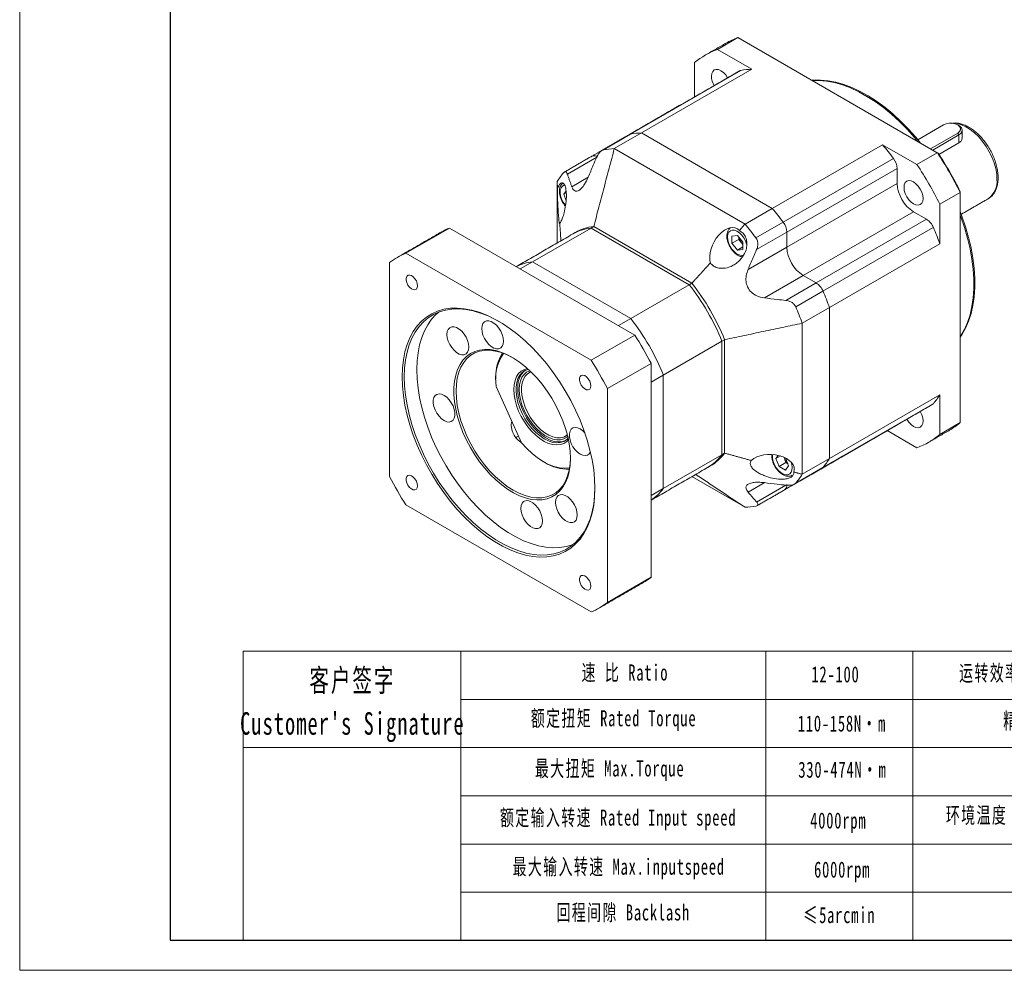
# Model space of a CAD drawing. Header units: millimetres. Extents: x -75 to 581, y -76 to 388.
# Tile 1 of 4: x -75 to 180, y -76 to 170. Entities that reach past the tile are written whole.
import ezdxf

# ---------------------------------------------------------------- set-up
doc = ezdxf.new("R2010")
doc.units = ezdxf.units.MM
doc.header["$LTSCALE"] = 1.5
doc.layers.get('0').update_dxf_attribs({"lineweight": 18})
for name, color, linetype, lineweight in [('7标注层', 4, 'Continuous', 18), ('SLD-0', 7, 'Continuous', 18), ('图框_外框线', 7, 'Continuous', 18)]:
    doc.layers.add(name, color=color, linetype=linetype, lineweight=lineweight)
doc.styles.add('标准', font='txt', dxfattribs={"width": 0.667})

msp = doc.modelspace()

# ---------------------------------------------------------------- linework, layer by layer
at = {"color": 7, "linetype": 'Continuous', "lineweight": 15}
for p, q in [((111.11, 165.63), (105.81, 162.57)), ((162.86, 135.75), (111.11, 165.63)), ((114.71, 157.42), (105.81, 162.57)), ((99.86, 159.13), (99.86, 150.25)), ((111.88, 157.12), (83.24, 140.59)), ((114.71, 157.42), (86.07, 140.89)), ((83.24, 140.59), (76.17, 136.5)), ((79, 136.81), (86.07, 140.89)), ((120.01, 121.3), (86.07, 140.89)), ((120.01, 121.3), (86.07, 140.89)), ((164.49, 142.97), (157.82, 139.12)), ((161.1, 136.77), (168.17, 140.85)), ((168.45, 140.36), (168.17, 140.85)), ((169.33, 141.58), (169.33, 139.49)), ((168.45, 140.36), (161.67, 136.44)), ((168.45, 138.3), (163.28, 135.32)), ((168.45, 138.3), (168.45, 140.36)), ((112.94, 117.22), (79, 136.81)), ((120.01, 121.3), (148.65, 137.83)), ((157.56, 132.69), (148.65, 137.83)), ((157.56, 132.69), (162.86, 135.75)), ((74.44, 134.56), (66.84, 130.17)), ((122.84, 117.73), (151.48, 134.26)), ((152.44, 131.66), (123.8, 115.13)), ((152.44, 131.66), (152.44, 127.77)), ((64.15, 128.24), (64.15, 112.31)), ((72.2, 129.38), (67.96, 126.93)), ((65.86, 124.96), (66.48, 125.84)), ((66.51, 125.33), (65.86, 124.96)), ((152.44, 127.77), (123.8, 111.24)), ((168.8, 125.46), (163.5, 122.39)), ((168.8, 125.72), (168.8, 125.46)), ((168.8, 65.7), (168.8, 125.46)), ((66.51, 123.3), (65.86, 124.96)), ((176, 123.77), (176.07, 123.81)), ((66.21, 122.2), (66.35, 122.03)), ((120.01, 121.3), (112.94, 117.22)), ((156.68, 120.42), (128.04, 103.89)), ((156.68, 120.42), (160.05, 118.48)), ((163.5, 112.11), (163.5, 122.39)), ((115.77, 113.64), (122.84, 117.73)), ((131.41, 101.95), (160.05, 118.48)), ((24.9, 109.67), (36.22, 116.2)), ((36.22, 116.2), (84.31, 88.44)), ((57.77, 107.43), (72.97, 116.21)), ((72.97, 116.21), (73.68, 116.61)), ((72.97, 116.21), (98.47, 101.49)), ((72.97, 116.21), (98.47, 101.49)), ((73.68, 116.61), (99.17, 101.9)), ((123.8, 115.13), (115.96, 110.6)), ((123.8, 115.13), (123.8, 111.24)), ((123.8, 115.13), (123.8, 111.24)), ((161.82, 116.35), (133.18, 99.82)), ((109.55, 114.13), (110.96, 114.26)), ((109.55, 112.25), (109.55, 114.13)), ((111.32, 113.27), (109.55, 112.25)), ((110.96, 114.26), (112.38, 112.5)), ((111.32, 113.27), (111.32, 113.82)), ((112.02, 112.39), (111.32, 113.27)), ((112.38, 112.5), (112.38, 110.62)), ((110.96, 110.49), (109.55, 112.25)), ((112.38, 111.31), (110.96, 110.49)), ((112.38, 110.62), (110.96, 110.49)), ((112.38, 111.95), (112.02, 112.39)), ((123.8, 111.24), (113.72, 105.42)), ((163.5, 112.11), (134.86, 95.58)), ((24.9, 109.67), (72.99, 81.9)), ((54.59, 105.59), (57.77, 107.43)), ((57.77, 107.43), (83.26, 92.71)), ((57.77, 107.43), (83.26, 92.71)), ((20.66, 51.69), (20.66, 107.22)), ((128.04, 103.89), (117.96, 98.07)), ((128.04, 103.89), (131.41, 101.95)), ((128.04, 103.89), (131.41, 101.95)), ((98.47, 101.49), (83.26, 92.71)), ((99.17, 101.9), (98.47, 101.49)), ((123.57, 97.42), (131.41, 101.95)), ((133.18, 99.82), (126.11, 95.73)), ((127.79, 91.5), (134.86, 95.58)), ((134.86, 56.39), (134.86, 95.58)), ((134.86, 56.39), (134.86, 95.58)), ((83.26, 92.71), (80.08, 90.87)), ((127.79, 91.5), (127.79, 52.3)), ((84.31, 88.44), (72.99, 81.9)), ((106.93, 86.82), (107.64, 87.23)), ((107.64, 87.23), (107.64, 57.79)), ((91.73, 78.05), (106.93, 86.82)), ((106.93, 86.82), (106.93, 57.38)), ((106.93, 86.82), (106.93, 57.38)), ((77.23, 74.56), (88.55, 81.09)), ((88.55, 81.09), (88.55, 25.56)), ((48.24, 77.41), (48.24, 77)), ((88.55, 76.21), (91.73, 78.05)), ((91.73, 78.05), (91.73, 48.61)), ((91.73, 78.05), (91.73, 48.61)), ((54.93, 60.45), (48.34, 75.12)), ((77.23, 74.56), (77.23, 19.03)), ((134.86, 56.39), (163.5, 72.92)), ((163.5, 62.64), (163.5, 72.92)), ((133.18, 54.09), (161.82, 70.62)), ((151.86, 64.8), (151.82, 64.77)), ((163.5, 62.64), (168.8, 65.7)), ((149.86, 63.64), (157.56, 59.2)), ((106.93, 57.38), (91.73, 48.61)), ((107.64, 57.79), (106.93, 57.38)), ((120.98, 56.4), (121.55, 57.21)), ((122.12, 57.06), (120.98, 56.4)), ((121.79, 54.3), (120.98, 56.4)), ((123.15, 56.37), (123.01, 56.75)), ((123.56, 55.32), (123.15, 56.37)), ((123.46, 56.53), (124.24, 54.52)), ((134.86, 56.39), (127.79, 52.3)), ((123.56, 55.32), (121.79, 54.3)), ((123.43, 53.35), (121.79, 54.3)), ((124.24, 54.52), (123.43, 53.35)), ((124.04, 55.04), (123.56, 55.32)), ((126.11, 50), (133.18, 54.09)), ((112.94, 43.73), (99.15, 51.69)), ((91.73, 48.61), (88.55, 46.77)), ((117.87, 50.08), (113.72, 47.68)), ((115.96, 45.08), (123.57, 49.48)), ((72.99, 16.58), (24.9, 44.34)), ((88.55, 25.56), (77.23, 19.03))]:
    msp.add_line(p, q, dxfattribs=at)
for p, q in [((39.2, 6.39), (39.2, -68.62)), ((118.38, 6.39), (118.38, -68.62))]:
    msp.add_line(p, q)
for points in [[(104.21, 155.61), (104.29, 156.3), (104.54, 156.85), (104.93, 157.22), (105.44, 157.37), (106.04, 157.32), (106.68, 157.04), (107.32, 156.58), (107.92, 155.95), (108.43, 155.2)], [(111.54, 157), (111.67, 157.06), (111.88, 157.12)], [(130.29, 154.56), (130.62, 154.58), (132.52, 154.61), (134.49, 154.43), (136.51, 154.04), (138.58, 153.44), (140.68, 152.65), (142.81, 151.65), (144.94, 150.47), (147.07, 149.1), (149.19, 147.55), (151.27, 145.84), (153.32, 143.97), (155.32, 141.95), (157.25, 139.79), (158.53, 138.25)], [(157.75, 138.7), (156.94, 139.66), (155, 141.82), (153, 143.85), (150.94, 145.73), (148.85, 147.45), (146.73, 149), (144.59, 150.37), (142.45, 151.56), (140.32, 152.56), (138.21, 153.36), (136.13, 153.95), (134.1, 154.35), (132.13, 154.53), (130.36, 154.51)], [(168.17, 140.85), (168.65, 141.23), (168.9, 141.67), (168.9, 142.14), (168.65, 142.59), (168.17, 142.97), (167.51, 143.25), (166.74, 143.39), (165.92, 143.39), (165.15, 143.25), (164.49, 142.97)], [(178.35, 128.84), (178.27, 130.2), (178.02, 131.62), (177.61, 133.08), (177.06, 134.55), (176.36, 135.98), (175.55, 137.37), (174.62, 138.66), (173.61, 139.85), (172.54, 140.89), (171.42, 141.77), (170.29, 142.47), (169.16, 142.98), (168.06, 143.29), (167.01, 143.38), (166.9, 143.37)], [(82.91, 140.47), (83.03, 140.53), (83.24, 140.59)], [(83.24, 140.59), (83.03, 140.53), (82.91, 140.47)], [(168.45, 142.81), (168.73, 142.62), (169.14, 142.19), (169.32, 141.71), (169.26, 141.21), (168.96, 140.75), (168.45, 140.36)], [(154.21, 126.75), (154.29, 127.44), (154.54, 127.99), (154.93, 128.35), (155.44, 128.51), (156.04, 128.45), (156.68, 128.18), (157.32, 127.71), (157.92, 127.08), (158.43, 126.33), (158.82, 125.51), (159.07, 124.68), (159.16, 123.89), (159.07, 123.2), (158.82, 122.65), (158.43, 122.29), (157.92, 122.13), (157.32, 122.19), (156.68, 122.46), (156.04, 122.93), (155.44, 123.56), (154.93, 124.31), (154.54, 125.13), (154.29, 125.96), (154.21, 126.75)], [(66.13, 127.31), (66.03, 127.29), (65.56, 127.07), (65.2, 126.66), (64.99, 126.08), (64.93, 125.37), (65.04, 124.58), (65.3, 123.75), (65.7, 122.94), (66.21, 122.2)], [(168.8, 120.46), (169.25, 119.27), (170.19, 116.51), (170.98, 113.77), (171.61, 111.05), (172.09, 108.37), (172.42, 105.75), (172.58, 103.2), (172.58, 100.74), (172.42, 98.37), (172.09, 96.12), (171.61, 94), (170.98, 92.02), (170.19, 90.18), (169.25, 88.51), (168.8, 87.84)], [(168.8, 87.93), (168.98, 88.21), (169.92, 89.88), (170.71, 91.72), (171.35, 93.72), (171.83, 95.85), (172.16, 98.1), (172.32, 100.47), (172.32, 102.95), (172.16, 105.5), (171.83, 108.13), (171.35, 110.82), (170.71, 113.55), (169.92, 116.3), (168.98, 119.07), (168.8, 119.55)], [(108.74, 115.14), (108.49, 114.6), (108.4, 113.92), (108.47, 113.14), (108.69, 112.32), (109.06, 111.49), (109.54, 110.73), (110.12, 110.07), (110.75, 109.55), (111.39, 109.21), (112, 109.07), (112.52, 109.12)], [(113.42, 111.8), (113.36, 112.02), (113.07, 112.85), (112.64, 113.65), (112.1, 114.37), (111.5, 114.96), (110.85, 115.39), (110.22, 115.64), (109.63, 115.67), (109.13, 115.5), (108.74, 115.14)], [(109.19, 116.25), (109.22, 116.27), (109.28, 116.31)], [(112.02, 112.39), (111.87, 112.6), (111.73, 112.82), (111.61, 113.05), (111.51, 113.29), (111.42, 113.53), (111.36, 113.76), (111.36, 113.76)], [(27.93, 101.24), (27.85, 101.84), (27.62, 102.47), (27.26, 103.06), (26.81, 103.55), (26.33, 103.87), (25.85, 104.01), (25.44, 103.94), (25.14, 103.66), (24.98, 103.22), (24.98, 102.66), (25.14, 102.03), (25.44, 101.41), (25.85, 100.87), (26.33, 100.46), (26.81, 100.22), (27.26, 100.19), (27.62, 100.37), (27.85, 100.73), (27.93, 101.24)], [(23.92, 77.57), (24, 79.85), (24.24, 82.02), (24.64, 84.07), (25.21, 85.98), (25.92, 87.75), (26.78, 89.35), (27.79, 90.79), (28.94, 92.04), (30.21, 93.11), (31.61, 93.98), (33.12, 94.65), (34.73, 95.12), (36.43, 95.38), (38.22, 95.43), (40.07, 95.27), (41.98, 94.91), (43.94, 94.34), (45.93, 93.56), (47.94, 92.59), (49.96, 91.42), (51.97, 90.08), (53.96, 88.55), (55.91, 86.87), (57.83, 85.03), (59.68, 83.04), (61.46, 80.93), (63.17, 78.7), (64.78, 76.37), (66.29, 73.96), (67.69, 71.48), (68.96, 68.94), (70.11, 66.36), (71.11, 63.76), (71.98, 61.16), (72.69, 58.57), (73.25, 56.01), (73.66, 53.5), (73.9, 51.05), (73.98, 48.67), (73.9, 46.39), (73.66, 44.22), (73.25, 42.18), (72.69, 40.26), (71.98, 38.5), (71.11, 36.9), (70.11, 35.46), (68.96, 34.21), (67.69, 33.14), (66.29, 32.27), (64.78, 31.59), (63.17, 31.13), (61.46, 30.87), (59.68, 30.81), (57.83, 30.97), (55.91, 31.34), (53.96, 31.91), (51.97, 32.69), (49.96, 33.66), (47.94, 34.82), (45.93, 36.17), (43.94, 37.69), (41.98, 39.38), (40.07, 41.22), (38.22, 43.2), (36.43, 45.32), (34.73, 47.54), (33.12, 49.87), (31.61, 52.29), (30.21, 54.77), (28.94, 57.31), (27.79, 59.89), (26.78, 62.49), (25.92, 65.09), (25.21, 67.68), (24.64, 70.24), (24.24, 72.75), (24, 75.2), (23.92, 77.57)], [(49.09, 91.94), (48.24, 92.42), (46.25, 93.38), (44.28, 94.15), (42.35, 94.71), (40.46, 95.07), (38.62, 95.23), (36.86, 95.18), (35.17, 94.92), (33.58, 94.46), (32.09, 93.8), (30.71, 92.93), (29.45, 91.88), (28.31, 90.64), (27.32, 89.22), (26.46, 87.63), (25.76, 85.89), (25.2, 84), (24.8, 81.97), (24.56, 79.83), (24.48, 77.57)], [(33.44, 94.41), (32.7, 93.75), (31.57, 92.51), (30.57, 91.1), (29.72, 89.51), (29.01, 87.77), (28.45, 85.88), (28.06, 83.85), (27.82, 81.71), (27.74, 79.45), (27.82, 77.11), (28.06, 74.68), (28.45, 72.2), (29.01, 69.67), (29.72, 67.11), (30.57, 64.53), (31.57, 61.97), (32.7, 59.42), (33.96, 56.91), (35.34, 54.45), (36.83, 52.06), (38.43, 49.76), (40.11, 47.56), (41.87, 45.47), (43.71, 43.51), (45.6, 41.69), (47.53, 40.02), (49.5, 38.52), (51.49, 37.18), (53.48, 36.03), (55.47, 35.07), (57.43, 34.31), (59.37, 33.74), (61.26, 33.38), (63.09, 33.22), (64.86, 33.27), (66.54, 33.53), (68.14, 33.99), (68.28, 34.05)], [(50.25, 86.86), (50.16, 87.69), (49.92, 88.57), (49.53, 89.44), (49.02, 90.26), (48.42, 90.97), (47.76, 91.54), (47.08, 91.94), (46.41, 92.13), (45.81, 92.11), (45.3, 91.89), (44.91, 91.46), (44.67, 90.86), (44.59, 90.13), (44.67, 89.3), (44.91, 88.43), (45.3, 87.55), (45.81, 86.74), (46.41, 86.02), (47.08, 85.45), (47.76, 85.06), (48.42, 84.86), (49.02, 84.88), (49.53, 85.11), (49.92, 85.53), (50.16, 86.13), (50.25, 86.86)], [(41.23, 85.31), (41.15, 86.14), (40.91, 87.01), (40.52, 87.89), (40.01, 88.7), (39.4, 89.42), (38.74, 89.99), (38.06, 90.38), (37.4, 90.57), (36.79, 90.56), (36.28, 90.33), (35.9, 89.91), (35.65, 89.31), (35.57, 88.57), (35.65, 87.75), (35.9, 86.87), (36.28, 86), (36.79, 85.18), (37.4, 84.47), (38.06, 83.9), (38.74, 83.5), (39.4, 83.31), (40.01, 83.33), (40.52, 83.55), (40.91, 83.98), (41.15, 84.57), (41.23, 85.31)], [(67.62, 56.43), (67.54, 54.68), (67.3, 53.04), (66.9, 51.53), (66.35, 50.16), (65.65, 48.96), (64.82, 47.92), (63.85, 47.07), (62.76, 46.41), (61.57, 45.95), (60.27, 45.69), (58.9, 45.64), (57.46, 45.79), (55.96, 46.15), (54.43, 46.71), (52.87, 47.47), (51.32, 48.42), (49.77, 49.54), (48.26, 50.83), (46.78, 52.27), (45.37, 53.85), (44.04, 55.54), (42.79, 57.34), (41.65, 59.22), (40.62, 61.17), (39.72, 63.16), (38.95, 65.17), (38.33, 67.17), (37.85, 69.16), (37.53, 71.11), (37.37, 72.99), (37.37, 74.79), (37.53, 76.49), (37.85, 78.06), (38.33, 79.5), (38.95, 80.79), (39.72, 81.91), (40.62, 82.86), (41.65, 83.62), (42.79, 84.18), (44.04, 84.54), (45.37, 84.69), (46.78, 84.64), (48.26, 84.38), (49.77, 83.92), (51.32, 83.26), (52.87, 82.41), (54.43, 81.37), (55.96, 80.17), (57.46, 78.8), (58.9, 77.29), (60.27, 75.65), (61.57, 73.9), (62.76, 72.05), (63.85, 70.14), (64.82, 68.17), (65.65, 66.17), (66.35, 64.16), (66.9, 62.16), (67.3, 60.19), (67.54, 58.27), (67.62, 56.43)], [(52.63, 82.55), (51.22, 83.28), (49.68, 83.88), (48.18, 84.29), (46.73, 84.48), (45.34, 84.46), (44.04, 84.24), (42.83, 83.81), (41.73, 83.17), (40.75, 82.34), (39.91, 81.33), (39.2, 80.13), (38.64, 78.78), (38.24, 77.28), (38, 75.65), (37.92, 73.9), (38, 72.06), (38.24, 70.15), (38.64, 68.18), (39.2, 66.18), (39.91, 64.18), (40.75, 62.18), (41.73, 60.22), (42.83, 58.32), (44.04, 56.49), (45.34, 54.76), (46.73, 53.15), (48.18, 51.67), (49.68, 50.34), (51.22, 49.17), (52.77, 48.18), (54.32, 47.38), (55.85, 46.77), (57.36, 46.37), (58.81, 46.18), (60.19, 46.19), (61.5, 46.42), (62.7, 46.85), (63.8, 47.48), (64.78, 48.31), (65.63, 49.33), (66.33, 50.52), (66.89, 51.88), (67.29, 53.38), (67.54, 55.01), (67.62, 56.59)], [(67.09, 61.29), (66.64, 60.83), (65.89, 60.32), (65.02, 60.01), (64.05, 59.91), (63.02, 60.02), (61.93, 60.33), (60.82, 60.84), (59.7, 61.55), (58.61, 62.43), (57.55, 63.46), (56.56, 64.63), (55.65, 65.91), (54.85, 67.28), (54.17, 68.69), (53.63, 70.14), (53.23, 71.57), (52.99, 72.97), (52.91, 74.31), (52.99, 75.55), (53.23, 76.67), (53.63, 77.65), (54.17, 78.46), (54.85, 79.1), (55.65, 79.53), (56.44, 79.75)], [(56.7, 79.52), (56.68, 79.51), (55.82, 79.21), (55.07, 78.7), (54.46, 78), (53.98, 77.13), (53.66, 76.1), (53.49, 74.93), (53.49, 73.66), (53.66, 72.31), (53.98, 70.9), (54.46, 69.48), (55.07, 68.07), (55.82, 66.7), (56.68, 65.41), (57.63, 64.21), (58.65, 63.15), (59.72, 62.24), (60.82, 61.49), (61.92, 60.94), (63, 60.59), (64.03, 60.44), (64.99, 60.51), (65.86, 60.78), (66.63, 61.26), (67.02, 61.64)], [(24.48, 77.57), (24.56, 75.23), (24.8, 72.8), (25.2, 70.32), (25.76, 67.79), (26.46, 65.23), (27.32, 62.66), (28.31, 60.09), (29.45, 57.54), (30.71, 55.03), (32.09, 52.57), (33.58, 50.19), (35.17, 47.88), (36.86, 45.68), (38.62, 43.59), (40.46, 41.63), (42.35, 39.81), (44.28, 38.14), (46.25, 36.64), (48.24, 35.31), (50.23, 34.16), (52.21, 33.19), (54.18, 32.43), (56.12, 31.86), (58.01, 31.5), (59.84, 31.34), (61.61, 31.39), (63.29, 31.65), (64.88, 32.11), (66.38, 32.78), (67.76, 33.64), (69.02, 34.7), (70.15, 35.94), (71.15, 37.36), (72, 38.94), (72.71, 40.69), (73.26, 42.58), (73.66, 44.6), (73.9, 46.75), (73.98, 48.84)], [(55.87, 79.23), (55.5, 78.95), (54.88, 78.25), (54.41, 77.37), (54.08, 76.34), (53.92, 75.18), (53.92, 73.91), (54.08, 72.55), (54.41, 71.15), (54.88, 69.73), (55.5, 68.32), (56.24, 66.95), (57.1, 65.65), (58.05, 64.46), (59.07, 63.39), (60.15, 62.48), (61.25, 61.74), (62.35, 61.19), (63.42, 60.83), (64.45, 60.69), (65.42, 60.75), (66.29, 61.03), (66.36, 61.06)], [(66.9, 62.16), (66.64, 61.94), (65.88, 61.5), (65.03, 61.27), (64.08, 61.24), (63.08, 61.43), (62.03, 61.82), (60.97, 62.4), (59.91, 63.16), (58.89, 64.09), (57.93, 65.16), (57.04, 66.35), (56.25, 67.63), (55.58, 68.97), (55.04, 70.34), (54.64, 71.7), (54.4, 73.04), (54.32, 74.31), (54.4, 75.49), (54.64, 76.54), (55.04, 77.46), (55.58, 78.2), (56.25, 78.77), (57.04, 79.13), (57.09, 79.15)], [(57.36, 78.89), (57.2, 78.83), (56.47, 78.4), (55.86, 77.77), (55.39, 76.96), (55.07, 76), (54.91, 74.9), (54.91, 73.69), (55.07, 72.41), (55.39, 71.07), (55.86, 69.73), (56.47, 68.39), (57.2, 67.11), (58.05, 65.91), (58.97, 64.82), (59.96, 63.86), (60.99, 63.06), (62.04, 62.44), (63.07, 62.01), (64.07, 61.79), (65.01, 61.78), (65.87, 61.97), (66.62, 62.37), (66.81, 62.52)], [(72.93, 75.26), (72.85, 75.86), (72.62, 76.49), (72.26, 77.08), (71.81, 77.57), (71.33, 77.9), (70.85, 78.03), (70.44, 77.96), (70.14, 77.69), (69.98, 77.24), (69.98, 76.68), (70.14, 76.05), (70.44, 75.44), (70.85, 74.89), (71.33, 74.48), (71.81, 74.24), (72.26, 74.21), (72.62, 74.39), (72.85, 74.75), (72.93, 75.26)], [(34.81, 72.78), (34.14, 73.08), (33.5, 73.17), (32.94, 73.04), (32.48, 72.71), (32.17, 72.2), (32, 71.53), (32, 70.74), (32.17, 69.88), (32.48, 69), (32.94, 68.15), (33.5, 67.38), (34.14, 66.73), (34.81, 66.25), (35.49, 65.95), (36.13, 65.86), (36.69, 65.99), (37.14, 66.32), (37.46, 66.83), (37.62, 67.5), (37.62, 68.29), (37.46, 69.15), (37.14, 70.03), (36.69, 70.88), (36.13, 71.65), (35.49, 72.3), (34.81, 72.78)], [(161.82, 70.62), (161.66, 70.47), (161.55, 70.39)], [(158.43, 68.59), (158.82, 67.77), (159.07, 66.94), (159.16, 66.15), (159.07, 65.46), (158.82, 64.92), (158.43, 64.55), (157.92, 64.39), (157.32, 64.45), (156.68, 64.72), (156.04, 65.19), (155.44, 65.82), (154.93, 66.57)], [(71.35, 63.08), (70.83, 63.59), (70.16, 64.08), (69.48, 64.38), (68.84, 64.47), (68.28, 64.34), (67.83, 64.01), (67.51, 63.5), (67.35, 62.83), (67.35, 62.04), (67.51, 61.18), (67.83, 60.3), (68.28, 59.45), (68.84, 58.68), (69.48, 58.03), (70.16, 57.55)], [(54.93, 60.45), (56.26, 59), (57.64, 57.71), (59.06, 56.58), (60.51, 55.63), (61.95, 54.88), (63.38, 54.33), (64.77, 54), (66.11, 53.88), (67.36, 53.99), (67.4, 53.99)], [(70.16, 57.55), (70.83, 57.25), (71.47, 57.16), (72.03, 57.29), (72.48, 57.62), (72.8, 58.13)], [(120.08, 57.43), (120.05, 57.18), (120.08, 56.42), (120.27, 55.61), (120.6, 54.78), (121.06, 54), (121.62, 53.3), (122.23, 52.75), (122.88, 52.36), (123.5, 52.17), (124.07, 52.18), (124.55, 52.4), (124.91, 52.82), (125.12, 53.4), (125.17, 54.1), (125.06, 54.9), (124.89, 55.49)], [(123.15, 56.37), (123.07, 56.61), (123.04, 56.73)], [(133.18, 54.09), (133.03, 53.93), (132.91, 53.86)], [(132.91, 53.86), (133.03, 53.93), (133.18, 54.09)], [(27.93, 49.27), (27.85, 49.88), (27.62, 50.51), (27.26, 51.1), (26.81, 51.58), (26.33, 51.91), (25.85, 52.05), (25.44, 51.97), (25.14, 51.7), (24.98, 51.26), (24.98, 50.69), (25.14, 50.07), (25.44, 49.45), (25.85, 48.9), (26.33, 48.49), (26.81, 48.26), (27.26, 48.23), (27.62, 48.4), (27.85, 48.76), (27.93, 49.27)], [(125.18, 52.03), (125.11, 52), (125.09, 51.99)], [(63.74, 45.02), (63.82, 44.19), (64.06, 43.32), (64.45, 42.44), (64.96, 41.63), (65.57, 40.91), (66.23, 40.34), (66.91, 39.95), (67.57, 39.76), (68.17, 39.77), (68.69, 40), (69.07, 40.42), (69.31, 41.02), (69.4, 41.76), (69.31, 42.58), (69.07, 43.46), (68.69, 44.33), (68.17, 45.15), (67.57, 45.86), (66.91, 46.43), (66.23, 46.83), (65.57, 47.02), (64.96, 47), (64.45, 46.78), (64.06, 46.35), (63.82, 45.76), (63.74, 45.02)], [(54.72, 43.46), (54.81, 42.64), (55.05, 41.76), (55.43, 40.89), (55.95, 40.07), (56.55, 39.36), (57.21, 38.79), (57.89, 38.39), (58.56, 38.2), (59.16, 38.22), (59.67, 38.44), (60.06, 38.87), (60.3, 39.46), (60.38, 40.2), (60.3, 41.03), (60.06, 41.9), (59.67, 42.78), (59.16, 43.59), (58.56, 44.31), (57.89, 44.88), (57.21, 45.27), (56.55, 45.46), (55.95, 45.45), (55.43, 45.22), (55.05, 44.8), (54.81, 44.2), (54.72, 43.46)], [(72.93, 23.3), (72.85, 23.9), (72.62, 24.53), (72.26, 25.12), (71.81, 25.6), (71.33, 25.93), (70.85, 26.07), (70.44, 25.99), (70.14, 25.72), (69.98, 25.28), (69.98, 24.72), (70.14, 24.09), (70.44, 23.47), (70.85, 22.93), (71.33, 22.51), (71.81, 22.28), (72.26, 22.25), (72.62, 22.42), (72.85, 22.78), (72.93, 23.3)]]:
    msp.add_lwpolyline(points, dxfattribs=at)
for centre, radius, start, end in [((117.74, 147.27), 19.52, 109.8545, 119.9765), ((112.41, 144.27), 19.45, 109.8425, 130.1683), ((115.46, 137.21), 20.22, 92.1301, 100.2013), ((109.26, 155.79), 5.05, 181.9714, 211.0837), ((86.82, 120.68), 20.22, 92.1301, 100.2013), ((86.82, 120.68), 20.22, 92.1301, 100.2013), ((79.75, 116.6), 20.22, 92.1301, 100.2013), ((85.06, 84.56), 82.95, 36.8052, 39.9542), ((79.17, 80.57), 100.25, 26.6001, 33.3999), ((80.01, 81.05), 99.4, 26.7024, 33.2976), ((73.78, 133.63), 1.36, 61.6902, 116.4157), ((73.79, 133.45), 1.53, 54.817, 113.8726), ((147.88, 131.46), 4.56, 2.5145, 37.8901), ((81.28, 117.48), 20.23, 139.8083, 147.8782), ((73.86, 77.51), 100.25, 26.6001, 33.3999), ((172.92, 128.27), 5.46, 305.2603, 6.0518), ((161.65, 128.19), 9.22, 182.6055, 237.3945), ((56.43, 68.03), 82.95, 36.8052, 39.9542), ((56.43, 68.03), 82.95, 36.8052, 39.9542), ((119.25, 114.93), 4.56, 2.5145, 37.8901), ((119.25, 114.93), 4.56, 2.5145, 37.8901), ((157.6, 114.63), 4.56, 22.1091, 57.4869), ((42.81, 99.88), 17.6, 112.0012, 119.9871), ((74.31, 103.99), 12.29, 96.2675, 119.7285), ((74.31, 103.99), 12.29, 96.2675, 119.7285), ((75.02, 104.4), 12.29, 96.2675, 119.7285), ((49.35, 63.95), 82.95, 36.8052, 39.9542), ((85.57, 83.68), 82.96, 20.0461, 23.195), ((114.29, 114.2), 2.9, 218.5465, 228.6893), ((133.01, 111.66), 9.22, 182.6055, 237.3945), ((133.01, 111.66), 9.22, 182.6055, 237.3945), ((31.48, 93.38), 17.57, 111.9953, 128.0155), ((59.12, 95.15), 12.36, 96.301, 116.7327), ((59.12, 95.15), 12.36, 96.301, 116.7327), ((51.33, 64.5), 59.92, 21.8778, 38.1222), ((51.33, 64.5), 59.92, 21.8778, 38.1222), ((52.03, 64.91), 59.92, 21.8778, 38.1222), ((128.96, 98.1), 4.56, 22.1091, 57.4869), ((128.96, 98.1), 4.56, 22.1091, 57.4869), ((56.93, 67.14), 82.96, 20.0461, 23.195), ((56.93, 67.14), 82.96, 20.0461, 23.195), ((49.86, 63.06), 82.96, 20.0461, 23.195), ((36.13, 55.72), 59.92, 21.8778, 38.1222), ((36.13, 55.72), 59.92, 21.8778, 38.1222), ((7.87, 39.41), 90.81, 27.3238, 32.6762), ((59.66, 77.06), 11.48, 144.848, 189.7459), ((59.31, 77.85), 11.08, 147.617, 182.2913), ((-3.45, 32.88), 90.81, 27.3238, 32.6762), ((146.37, 83.67), 20.23, 319.8082, 327.8784), ((156.22, 80.61), 19.51, 300.0169, 310.1575), ((55.06, 59.72), 2.64, 110.1748, 127.698), ((150.95, 77.5), 19.45, 289.8425, 310.1683), ((97.06, 64.61), 12.23, 300.2142, 323.7947), ((97.06, 64.61), 12.23, 300.2142, 323.7947), ((97.77, 65.02), 12.23, 300.2142, 323.7947), ((126.23, 57.55), 3.29, 200.9903, 227.6881), ((117.73, 67.14), 20.23, 319.8082, 327.8784), ((117.73, 67.14), 20.23, 319.8082, 327.8784), ((66.89, 64.75), 11.1, 237.7296, 272.3514), ((101.34, 93.37), 90.81, 207.3239, 212.6761), ((110.66, 63.06), 20.23, 319.8082, 327.8784), ((81.77, 55.92), 12.36, 303.2688, 323.7085), ((81.77, 55.92), 12.36, 303.2688, 323.7085), ((122.36, 49.43), 1.45, 304.3052, 7.007), ((122.28, 49.47), 1.53, 306.126, 5.1862), ((112.19, 63.94), 20.23, 272.1304, 280.201), ((77.71, 39.42), 17.6, 300.0057, 308.0114), ((66.41, 32.87), 17.57, 291.9952, 308.0156)]:
    msp.add_arc(centre, radius, start, end, dxfattribs=at)
for centre, major_axis, ratio, start_param, end_param in [((64.58, 122.33), (-0.22, 5.07), 0.04544, 0.615202, 3.390351), ((108.04, 110.69), (2.77, 5.38), 0.606833, 6.060081, 8.835229), ((119.69, 53.77), (6.04, -0.29), 0.606882, 6.118449, 8.893597)]:
    msp.add_ellipse(centre, major_axis=major_axis, ratio=ratio, start_param=start_param, end_param=end_param, dxfattribs=at)
for points in [[(107.99, 164.18), (102.68, 161.11)], [(111.54, 157), (82.91, 140.47)], [(168.45, 142.81), (168.17, 142.97)], [(82.91, 140.47), (75.79, 136.36)], [(75.72, 136.31), (73.18, 134.85)], [(73.68, 116.61), (79, 136.81)], [(163.09, 135.62), (162.86, 135.75)], [(73.18, 134.85), (66.05, 130.73)], [(64.15, 128.24), (64.27, 126.47)], [(67.96, 126.93), (66.84, 130.17)], [(169.07, 119.77), (176.07, 123.81)], [(34.01, 115.12), (22.7, 108.59)], [(64.85, 117.43), (65.14, 112.88)], [(68.93, 115.07), (68.22, 114.66)], [(112.94, 117.22), (111.47, 115.57)], [(68.22, 114.66), (53.55, 106.19)], [(103.93, 107.15), (99.17, 101.9)], [(107.64, 87.23), (127.79, 91.5)], [(132.91, 53.86), (161.55, 70.39)], [(123.18, 48.24), (151.82, 64.77)], [(53.72, 62), (53.44, 61.84)], [(160.68, 60.65), (165.98, 63.71)], [(114.57, 55.88), (107.64, 57.79)], [(60.61, 55.57), (60.97, 55.37)], [(88.55, 45.57), (103.22, 54.04)], [(103.22, 54.04), (103.92, 54.45)], [(125.78, 49.74), (132.91, 53.86)], [(100.14, 52.26), (112.94, 43.73)], [(127.79, 52.3), (125.62, 52.89)], [(115.96, 45.08), (113.72, 47.68)], [(116.06, 44.13), (123.18, 48.24)], [(75.2, 17.66), (86.51, 24.19)]]:
    msp.add_open_spline(points, degree=1, dxfattribs=at)
for points, knots in [([(175.98, 123.77), (176.21, 123.91), (176.7, 124.2), (177.33, 124.85), (177.88, 125.67), (178.28, 126.63), (178.55, 127.71), (178.63, 128.61), (178.65, 129.36), (178.62, 130.13), (178.49, 131.26), (178.18, 132.63), (177.74, 134), (177.17, 135.37), (176.48, 136.69), (175.68, 137.96), (174.79, 139.14), (173.82, 140.22), (172.79, 141.18), (171.72, 141.99), (170.61, 142.64), (169.5, 143.13), (168.39, 143.41), (167.4, 143.5), (166.82, 143.41), (166.58, 143.37)], [0, 0, 0, 0, 0.987322, 2.162783, 3.346522, 4.555225, 5.79369, 7.055465, 7.401037, 8.081229, 9.358826, 10.634203, 11.906821, 13.177032, 14.445828, 15.71445, 16.984032, 18.25573, 19.530939, 20.81092, 22.096396, 23.386612, 24.675586, 25.951703, 26.847943, 26.847943, 26.847943, 26.847943]), ([(169.29, 139.7), (169.29, 139.56), (169.3, 139.18), (168.98, 138.67), (168.6, 138.41), (168.45, 138.3)], [0, 0, 0, 0, 0.457431, 1.207817, 1.725693, 1.725693, 1.725693, 1.725693]), ([(76.17, 136.5), (76, 136.44), (75.65, 136.33), (75.14, 135.8), (74.74, 135.19), (74.53, 134.74), (74.44, 134.57)], [0, 0, 0, 0, 0.710804, 1.419308, 2.180325, 2.679448, 2.679448, 2.679448, 2.679448]), ([(74.44, 134.57), (74.14, 133.88), (73.39, 132.15), (72.65, 130.42), (72.2, 129.38)], [0, 0, 0, 0, 2.259069, 5.646253, 5.646253, 5.646253, 5.646253]), ([(66.84, 130.17), (66.75, 130.37), (66.6, 130.72), (66.25, 130.86), (65.99, 130.71), (65.85, 130.55), (65.83, 130.53)], [0, 0, 0, 0, 0.522002, 0.945056, 1.370549, 1.430485, 1.430485, 1.430485, 1.430485]), ([(64.27, 126.47), (64.33, 126.62), (64.53, 127.11), (64.9, 127.7), (65.35, 128.01), (65.77, 127.93), (66.19, 127.37), (66.5, 126.21), (66.59, 124.71), (66.52, 123.31), (66.35, 121.88), (66.04, 120.32), (65.6, 118.87), (65.19, 117.93), (64.95, 117.57), (64.85, 117.43)], [0, 0, 0, 0, 0.438761, 1.399359, 2.287375, 3.206129, 4.253899, 5.797631, 7.363101, 8.286687, 9.209799, 10.646836, 11.727881, 12.613337, 13.222307, 13.222307, 13.222307, 13.222307]), ([(65.71, 127.88), (65.57, 127.77), (65.26, 127.53), (64.96, 127), (64.77, 126.35), (64.73, 125.59), (64.84, 124.76), (65.09, 123.9), (65.48, 123.05), (65.87, 122.45), (66.16, 122.07), (66.27, 121.94), (66.32, 121.88)], [0, 0, 0, 0, 0.65711, 1.389082, 2.147259, 2.945079, 3.766892, 4.591368, 5.413172, 6.234305, 6.483465, 6.697367, 6.697367, 6.697367, 6.697367]), ([(72.2, 129.38), (71.92, 128.77), (71.4, 127.66), (70.46, 126.43), (69.62, 125.79), (68.9, 125.72), (68.34, 126.1), (68.09, 126.65), (67.96, 126.93)], [0, 0, 0, 0, 1.369763, 2.481367, 3.599231, 4.580727, 5.596313, 6.688707, 6.688707, 6.688707, 6.688707]), ([(111.47, 115.57), (111.63, 115.47), (112.16, 115.16), (112.85, 114.39), (113.35, 113.23), (113.48, 111.92), (113.21, 110.33), (112.36, 108.64), (111.11, 107.33), (109.86, 106.5), (108.54, 105.92), (107.03, 105.65), (105.55, 105.9), (104.53, 106.44), (104.1, 106.95), (103.93, 107.15)], [0, 0, 0, 0, 0.58389, 1.862223, 3.043966, 4.266612, 5.66095, 7.715299, 9.798573, 11.027651, 12.256096, 14.168458, 15.607075, 16.785412, 17.595807, 17.595807, 17.595807, 17.595807]), ([(108.67, 115.75), (108.6, 115.64), (108.42, 115.35), (108.25, 114.77), (108.19, 114.02), (108.29, 113.19), (108.53, 112.33), (108.91, 111.48), (109.4, 110.69), (109.99, 109.98), (110.64, 109.39), (111.35, 108.97), (111.91, 108.74), (112.22, 108.73), (112.29, 108.73)], [0, 0, 0, 0, 0.469435, 1.242341, 2.044344, 2.873042, 3.705875, 4.536015, 5.365192, 6.196719, 7.033808, 7.880641, 8.738373, 8.989912, 8.989912, 8.989912, 8.989912]), ([(109.16, 116.23), (109.02, 116.12), (108.85, 115.99), (108.73, 115.83), (108.72, 115.81)], [0, 0, 0, 0, 0.5510397, 0.6203947, 0.6203947, 0.6203947, 0.6203947]), ([(115.96, 110.6), (116.09, 110.97), (116.32, 111.63), (116.26, 112.67), (116.01, 113.32), (115.8, 113.61), (115.77, 113.64)], [0, 0, 0, 0, 1.164553, 2.108357, 3.057604, 3.191314, 3.191314, 3.191314, 3.191314]), ([(113.72, 105.42), (114.16, 106.45), (114.9, 108.18), (115.66, 109.91), (115.96, 110.6)], [0, 0, 0, 0, 3.387184, 5.646253, 5.646253, 5.646253, 5.646253]), ([(117.96, 98.07), (117.29, 98.2), (116.07, 98.45), (114.53, 99.47), (113.55, 100.81), (113.14, 102.34), (113.19, 103.91), (113.54, 104.9), (113.72, 105.42)], [0, 0, 0, 0, 2.059256, 3.730407, 5.410968, 6.886518, 8.413317, 10.055588, 10.055588, 10.055588, 10.055588]), ([(123.57, 97.42), (122.82, 97.5), (120.95, 97.71), (119.08, 97.93), (117.96, 98.07)], [0, 0, 0, 0, 2.259041, 5.646182, 5.646182, 5.646182, 5.646182]), ([(126.11, 95.73), (125.97, 95.98), (125.7, 96.48), (124.99, 97.01), (124.26, 97.31), (123.76, 97.39), (123.57, 97.42)], [0, 0, 0, 0, 0.846809, 1.690878, 2.597509, 3.192132, 3.192132, 3.192132, 3.192132]), ([(53.26, 62.04), (52.98, 62.54), (52.41, 63.55), (52.17, 65.01), (52.35, 65.81), (52.41, 66.07)], [0, 0, 0, 0, 1.660184, 3.41711, 4.241389, 4.241389, 4.241389, 4.241389]), ([(54.87, 60.59), (54.61, 60.74), (53.98, 61.12), (53.53, 61.7), (53.26, 62.04)], [0, 0, 0, 0, 0.894763, 2.182627, 2.182627, 2.182627, 2.182627]), ([(119.88, 57.38), (119.87, 57.16), (119.87, 56.66), (120.04, 55.84), (120.35, 54.98), (120.79, 54.16), (121.33, 53.4), (121.96, 52.75), (122.64, 52.24), (123.34, 51.9), (124.01, 51.76), (124.59, 51.78), (124.91, 51.93), (125.05, 51.99)], [0, 0, 0, 0, 0.711499, 1.542268, 2.371378, 3.198267, 4.025887, 4.857271, 5.696388, 6.546581, 7.313717, 8.042764, 8.600946, 8.600946, 8.600946, 8.600946]), ([(125.62, 52.89), (125.62, 52.77), (125.62, 52.39), (125.3, 51.83), (124.54, 51.34), (123.47, 51.06), (121.97, 50.98), (120.07, 51.23), (118.32, 51.76), (116.97, 52.35), (115.81, 53.01), (114.82, 53.82), (114.29, 54.71), (114.25, 55.39), (114.48, 55.74), (114.57, 55.88)], [0, 0, 0, 0, 0.484895, 1.546493, 2.527879, 3.543233, 4.701173, 6.407219, 8.137288, 9.157985, 10.178158, 11.76629, 12.961002, 13.939558, 14.612558, 14.612558, 14.612558, 14.612558]), ([(113.72, 47.68), (113.5, 48), (113.1, 48.58), (113.22, 49.34), (113.89, 49.88), (115.01, 50.18), (116.39, 50.27), (117.43, 50.18), (117.96, 50.13)], [0, 0, 0, 0, 1.369182, 2.480315, 3.597706, 4.578785, 5.59394, 6.68587, 6.68587, 6.68587, 6.68587]), ([(117.96, 50.13), (119.08, 49.99), (120.95, 49.77), (122.82, 49.56), (123.57, 49.48)], [0, 0, 0, 0, 3.38714, 5.646182, 5.646182, 5.646182, 5.646182]), ([(123.57, 49.48), (123.95, 49.45), (124.64, 49.41), (125.52, 49.58), (125.95, 49.82), (126.09, 49.98), (126.11, 50)], [0, 0, 0, 0, 0.97816, 1.770903, 2.568217, 2.680526, 2.680526, 2.680526, 2.680526]), ([(115.77, 44.03), (115.92, 44.08), (116.21, 44.17), (116.31, 44.46), (116.21, 44.78), (116.03, 45), (115.96, 45.08)], [0, 0, 0, 0, 0.37995, 0.75867, 1.16546, 1.432259, 1.432259, 1.432259, 1.432259])]:
    msp.add_open_spline(points, degree=3, knots=knots, dxfattribs=at)
at = {"layer": '7标注层', "color": 0}
msp.add_line((-17.38, 6.39), (-17.38, -68.61), dxfattribs=at)
at = {"layer": 'SLD-0'}
msp.add_line((156.53, 6.39), (156.53, -68.6), dxfattribs=at)
at = {"layer": '图框_外框线'}
for p, q in [((-17.38, 6.39), (573.07, 6.39)), ((39.2, -6.12), (371.05, -6.12)), ((-17.38, -18.64), (573.07, -18.64)), ((39.2, -31.15), (573.07, -31.15)), ((39.2, -43.66), (573.07, -43.66)), ((39.2, -56.18), (573.07, -56.18))]:
    msp.add_line(p, q, dxfattribs=at)
at = {"layer": '图框_外框线', "color": 3}
msp.add_lwpolyline([(-75.35, -76.42), (580.89, -76.42), (580.89, 387.63), (-75.35, 387.63)], close=True, dxfattribs=at)
at = {"layer": '图框_外框线', "color": 3, "lineweight": 25}
msp.add_lwpolyline([(-36.29, -68.61), (573.07, -68.61), (573.07, 379.82), (-36.29, 379.82)], close=True, dxfattribs=at)

# ---------------------------------------------------------------- texts
at = {"layer": 'SLD-0', "color": 1, "attachment_point": 2, "line_spacing_factor": 1.15057, "style": '标准'}
for s, insert, char_height, width in [("\\T1.1;客户签字\\PCustomer's Signature", (11.01, 1.76), 5.8397, 72.6464), ('\\T1.1;速 比 Ratio', (81.76, 2.95), 4.1712, 34.0826), ('\\T1.1;运转效率 Transmission Efficiency', (201.46, 2.82), 4.1712, 70.8837), ('{\\T1.10000;12-100}', (136.42, 2.47), 4.1712, 17.7351), ('\\T1.1;额定扭矩 Rated Torque', (78.82, -8.92), 4.1712, 74.0587), ('\\T1.1;110-158N·m', (138.08, -10.28), 4.1712, 34.5486), ('\\T1.1;精度寿命 Service Life', (201.46, -9.58), 4.1712, 55.6386), ('\\T1.1;最大扭矩 Max.Torque', (77.8, -21.95), 4.1712, 49.237), ('\\T1.1;330-474N·m', (138.22, -22.27), 4.1712, 41.4846), ('\\T1.1;额定输入转速 Rated Input speed', (80, -34.7), 4.1712, 65.4602), ('\\T1.1;4000rpm', (137.14, -35.46), 4.1712, 28.7413), ('\\T1.1;环境温度 Enviromental Temperature', (199.06, -34.07), 4.1712, 70.2858), ('\\T1.1;最大输入转速 Max.inputspeed ', (80.14, -47.44), 4.1712, 65.8384), ('\\T1.1;6000rpm', (138.14, -48.19), 4.1712, 91.2069), ('\\T1.1;回程间隙 Backlash', (81.32, -59.31), 4.1712, 53.3846), ('\\T1.1;≤5arcmin ', (137.38, -60), 4.1712, 32.087)]:
    msp.add_mtext(s, dxfattribs=dict(at, insert=insert, char_height=char_height, width=width))

doc.saveas('drawing.dxf')
